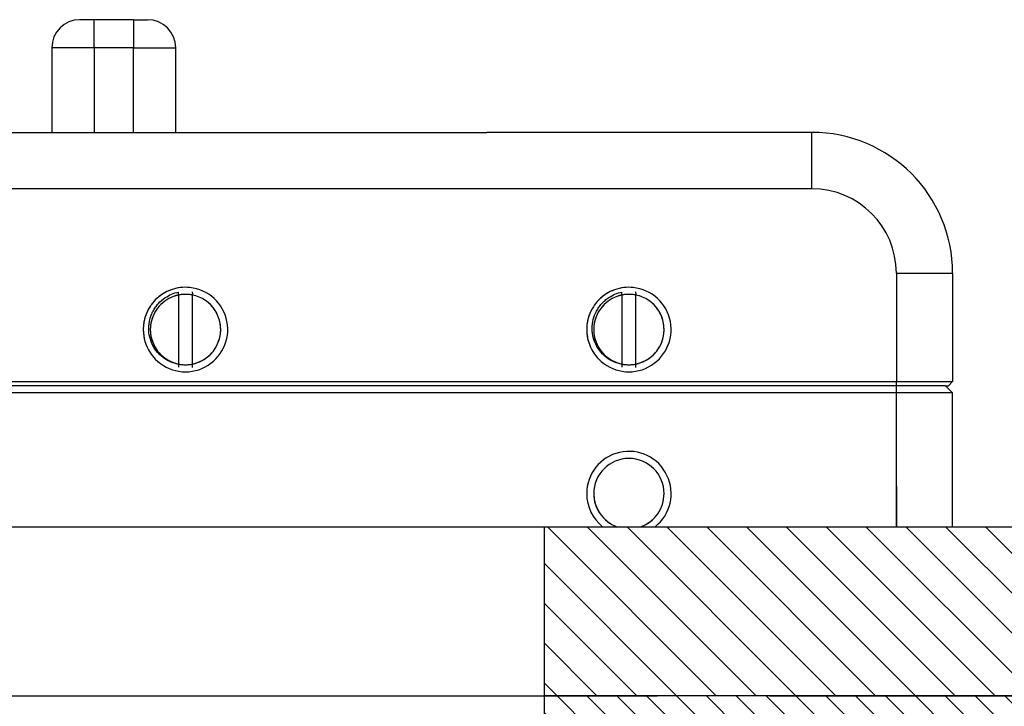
# Model space of a CAD drawing. Extents: x -1763 to 4575, y -3429 to 1051.
# Tile 21 of 174: x 34 to 104, y -2431 to -2383. Entities that reach past the tile are written whole.
import ezdxf

# ---------------------------------------------------------------- set-up
doc = ezdxf.new("R2010")
doc.units = 0
doc.linetypes.add('DASHED', pattern=[15, 7, -8])
doc.layers.get('0').update_dxf_attribs({"linetype": 'CONTINUOUS'})
doc.layers.add('1', color=7, linetype='CONTINUOUS')

# ---------------------------------------------------------------- blocks, each defined once
blk = doc.blocks.new('Z-STACK', base_point=(-660.966, -2583.474))
at = {"layer": '1', "linetype": 'CONTINUOUS'}
h = blk.add_hatch(dxfattribs=at)
h.set_pattern_fill('USER', color=4, scale=2, angle=315, pattern_type=0)
h.set_pattern_definition([(315, (-1142.24, -11457.8625), (1.41421356, 1.41421356), [])])
h.paths.add_polyline_path([(71.397, -2418.66), (110.397, -2418.66), (111.997, -2418.66), (111.997, -2429.66), (124.397, -2429.66), (124.397, -2424.46), (124.397, -2424.36), (124.397, -2418.66), (127.537, -2418.66), (128.537, -2419.66), (128.537, -2430.26), (110.397, -2430.26), (110.397, -2430.66), (71.397, -2430.66)])
h = blk.add_hatch(dxfattribs=at)
h.set_pattern_fill('USER', color=2, scale=1.5, angle=315, pattern_type=0)
h.set_pattern_definition([(315, (-1142.24, -11457.8625), (1.06066017, 1.06066017), [])])
edge = h.paths.add_edge_path()
edge.add_line((111.497, -2430.66), (115.997, -2430.66))
edge.add_line((115.997, -2430.66), (120.397, -2430.66))
edge.add_line((120.397, -2430.66), (121.797, -2430.66))
edge.add_line((121.797, -2430.66), (121.806, -2430.66))
edge.add_line((121.806, -2430.66), (121.806, -2432.76))
edge.add_spline(control_points=[(121.806, -2432.76), (121.572, -2432.993), (121.103, -2433.46), (120.635, -2433.927), (120.402, -2434.16)], knot_values=[0, 0, 0, 0, 0.991593, 1.983187, 1.983187, 1.983187, 1.983187], degree=3, periodic=0)
edge.add_line((120.402, -2434.16), (120.397, -2434.16))
edge.add_line((120.397, -2434.16), (118.442, -2434.16))
edge.add_line((118.442, -2434.16), (117.442, -2434.16))
edge.add_line((117.442, -2434.16), (117.393, -2434.16))
edge.add_line((117.393, -2434.16), (114.968, -2434.16))
edge.add_line((114.968, -2434.16), (114.846, -2434.16))
edge.add_line((114.846, -2434.16), (114.096, -2434.16))
edge.add_line((114.096, -2434.16), (114.096, -2434.16))
edge.add_line((114.096, -2434.16), (114.076, -2434.16))
edge.add_line((114.076, -2434.16), (112.696, -2434.16))
edge.add_line((112.696, -2434.16), (112.635, -2434.16))
edge.add_line((112.635, -2434.16), (111.817, -2434.16))
edge.add_line((111.817, -2434.16), (111.635, -2434.16))
edge.add_line((111.635, -2434.16), (111.221, -2434.16))
edge.add_line((111.221, -2434.16), (110.596, -2434.16))
edge.add_line((110.596, -2434.16), (110.596, -2434.16))
edge.add_line((110.596, -2434.16), (110.576, -2434.16))
edge.add_line((110.576, -2434.16), (110.221, -2434.16))
edge.add_line((110.221, -2434.16), (109.196, -2434.16))
edge.add_line((109.196, -2434.16), (107.758, -2434.16))
edge.add_line((107.758, -2434.16), (107.096, -2434.16))
edge.add_line((107.096, -2434.16), (107.096, -2434.16))
edge.add_line((107.096, -2434.16), (107.076, -2434.16))
edge.add_line((107.076, -2434.16), (106.758, -2434.16))
edge.add_line((106.758, -2434.16), (105.696, -2434.16))
edge.add_line((105.696, -2434.16), (104.294, -2434.16))
edge.add_line((104.294, -2434.16), (103.596, -2434.16))
edge.add_line((103.596, -2434.16), (103.596, -2434.16))
edge.add_line((103.596, -2434.16), (103.576, -2434.16))
edge.add_line((103.576, -2434.16), (103.294, -2434.16))
edge.add_line((103.294, -2434.16), (102.721, -2434.16))
edge.add_line((102.721, -2434.16), (102.196, -2434.16))
edge.add_line((102.196, -2434.16), (101.58, -2434.16))
edge.add_line((101.58, -2434.16), (101.508, -2434.16))
edge.add_line((101.508, -2434.16), (101.387, -2434.16))
edge.add_line((101.387, -2434.16), (101.326, -2434.16))
edge.add_line((101.326, -2434.16), (101.08, -2434.16))
edge.add_line((101.08, -2434.16), (100.826, -2434.16))
edge.add_line((100.826, -2434.16), (100.643, -2434.16))
edge.add_line((100.643, -2434.16), (99.564, -2434.16))
edge.add_line((99.564, -2434.16), (99.397, -2434.16))
edge.add_line((99.397, -2434.16), (98.432, -2434.16))
edge.add_line((98.432, -2434.16), (98.197, -2434.16))
edge.add_line((98.197, -2434.16), (97.432, -2434.16))
edge.add_line((97.432, -2434.16), (96.397, -2434.16))
edge.add_line((96.397, -2434.16), (91.215, -2434.16))
edge.add_line((91.215, -2434.16), (90.468, -2434.16))
edge.add_line((90.468, -2434.16), (90.215, -2434.16))
edge.add_line((90.215, -2434.16), (89.005, -2434.16))
edge.add_line((89.005, -2434.16), (88.041, -2434.16))
edge.add_line((88.041, -2434.16), (87.92, -2434.16))
edge.add_line((87.92, -2434.16), (87.205, -2434.16))
edge.add_line((87.205, -2434.16), (86.802, -2434.16))
edge.add_line((86.802, -2434.16), (86.136, -2434.16))
edge.add_line((86.136, -2434.16), (85.793, -2434.16))
edge.add_line((85.793, -2434.16), (85.002, -2434.16))
edge.add_line((85.002, -2434.16), (84.892, -2434.16))
edge.add_line((84.892, -2434.16), (84.736, -2434.16))
edge.add_line((84.736, -2434.16), (84.599, -2434.16))
edge.add_line((84.599, -2434.16), (84.597, -2434.16))
edge.add_line((84.597, -2434.16), (84.576, -2434.16))
edge.add_line((84.576, -2434.16), (84.397, -2434.16))
edge.add_line((84.397, -2434.16), (83.993, -2434.16))
edge.add_line((83.993, -2434.16), (83.986, -2434.16))
edge.add_line((83.986, -2434.16), (83.696, -2434.16))
edge.add_line((83.696, -2434.16), (83.406, -2434.16))
edge.add_line((83.406, -2434.16), (83.397, -2434.16))
edge.add_line((83.397, -2434.16), (83.197, -2434.16))
edge.add_line((83.197, -2434.16), (82.931, -2434.16))
edge.add_line((82.931, -2434.16), (82.799, -2434.16))
edge.add_line((82.799, -2434.16), (82.586, -2434.16))
edge.add_line((82.586, -2434.16), (82.488, -2434.16))
edge.add_line((82.488, -2434.16), (82.397, -2434.16))
edge.add_line((82.397, -2434.16), (82.046, -2434.16))
edge.add_line((82.046, -2434.16), (81.896, -2434.16))
edge.add_line((81.896, -2434.16), (81.836, -2434.16))
edge.add_line((81.836, -2434.16), (81.6, -2434.16))
edge.add_line((81.6, -2434.16), (81.531, -2434.16))
edge.add_line((81.531, -2434.16), (81.255, -2434.16))
edge.add_line((81.255, -2434.16), (81.097, -2434.16))
edge.add_line((81.097, -2434.16), (81.076, -2434.16))
edge.add_line((81.076, -2434.16), (80.888, -2434.16))
edge.add_line((80.888, -2434.16), (80.688, -2434.16))
edge.add_line((80.688, -2434.16), (80.597, -2434.16))
edge.add_line((80.597, -2434.16), (80.501, -2434.16))
edge.add_line((80.501, -2434.16), (80.436, -2434.16))
edge.add_line((80.436, -2434.16), (80.397, -2434.16))
edge.add_line((80.397, -2434.16), (80.246, -2434.16))
edge.add_line((80.246, -2434.16), (79.8, -2434.16))
edge.add_line((79.8, -2434.16), (79.773, -2434.16))
edge.add_line((79.773, -2434.16), (79.697, -2434.16))
edge.add_line((79.697, -2434.16), (79.636, -2434.16))
edge.add_line((79.636, -2434.16), (79.503, -2434.16))
edge.add_line((79.503, -2434.16), (79.488, -2434.16))
edge.add_line((79.488, -2434.16), (79.272, -2434.16))
edge.add_line((79.272, -2434.16), (79.094, -2434.16))
edge.add_line((79.094, -2434.16), (79.064, -2434.16))
edge.add_line((79.064, -2434.16), (78.931, -2434.16))
edge.add_line((78.931, -2434.16), (78.846, -2434.16))
edge.add_line((78.846, -2434.16), (78.701, -2434.16))
edge.add_line((78.701, -2434.16), (78.679, -2434.16))
edge.add_line((78.679, -2434.16), (78.597, -2434.16))
edge.add_line((78.597, -2434.16), (78.513, -2434.16))
edge.add_line((78.513, -2434.16), (78.236, -2434.16))
edge.add_line((78.236, -2434.16), (77.973, -2434.16))
edge.add_line((77.973, -2434.16), (77.872, -2434.16))
edge.add_line((77.872, -2434.16), (77.704, -2434.16))
edge.add_line((77.704, -2434.16), (77.703, -2434.16))
edge.add_line((77.703, -2434.16), (77.5, -2434.16))
edge.add_line((77.5, -2434.16), (77.446, -2434.16))
edge.add_line((77.446, -2434.16), (77.397, -2434.16))
edge.add_line((77.397, -2434.16), (77.294, -2434.16))
edge.add_line((77.294, -2434.16), (77.264, -2434.16))
edge.add_line((77.264, -2434.16), (77.219, -2434.16))
edge.add_line((77.219, -2434.16), (77.055, -2434.16))
edge.add_line((77.055, -2434.16), (76.904, -2434.16))
edge.add_line((76.904, -2434.16), (76.713, -2434.16))
edge.add_line((76.713, -2434.16), (76.526, -2434.16))
edge.add_line((76.526, -2434.16), (76.304, -2434.16))
edge.add_line((76.304, -2434.16), (76.296, -2434.16))
edge.add_line((76.296, -2434.16), (76.256, -2434.16))
edge.add_line((76.256, -2434.16), (75.982, -2434.16))
edge.add_line((75.982, -2434.16), (75.897, -2434.16))
edge.add_line((75.897, -2434.16), (75.772, -2434.16))
edge.add_line((75.772, -2434.16), (75.7, -2434.16))
edge.add_line((75.7, -2434.16), (75.655, -2434.16))
edge.add_line((75.655, -2434.16), (75.617, -2434.16))
edge.add_line((75.617, -2434.16), (75.419, -2434.16))
edge.add_line((75.419, -2434.16), (75.343, -2434.16))
edge.add_line((75.343, -2434.16), (75.227, -2434.16))
edge.add_line((75.227, -2434.16), (75.104, -2434.16))
edge.add_line((75.104, -2434.16), (74.896, -2434.16))
edge.add_line((74.896, -2434.16), (74.856, -2434.16))
edge.add_line((74.856, -2434.16), (74.838, -2434.16))
edge.add_line((74.838, -2434.16), (74.745, -2434.16))
edge.add_line((74.745, -2434.16), (74.726, -2434.16))
edge.add_line((74.726, -2434.16), (74.438, -2434.16))
edge.add_line((74.438, -2434.16), (74.372, -2434.16))
edge.add_line((74.372, -2434.16), (74.195, -2434.16))
edge.add_line((74.195, -2434.16), (74.182, -2434.16))
edge.add_line((74.182, -2434.16), (73.992, -2434.16))
edge.add_line((73.992, -2434.16), (73.94, -2434.16))
edge.add_line((73.94, -2434.16), (73.856, -2434.16))
edge.add_line((73.856, -2434.16), (73.817, -2434.16))
edge.add_line((73.817, -2434.16), (73.688, -2434.16))
edge.add_line((73.688, -2434.16), (73.543, -2434.16))
edge.add_line((73.543, -2434.16), (73.468, -2434.16))
edge.add_line((73.468, -2434.16), (73.438, -2434.16))
edge.add_line((73.438, -2434.16), (73.427, -2434.16))
edge.add_line((73.427, -2434.16), (73.226, -2434.16))
edge.add_line((73.226, -2434.16), (73.038, -2434.16))
edge.add_line((73.038, -2434.16), (72.945, -2434.16))
edge.add_line((72.945, -2434.16), (72.807, -2434.16))
edge.add_line((72.807, -2434.16), (72.797, -2434.16))
edge.add_line((72.797, -2434.16), (72.795, -2434.16))
edge.add_line((72.795, -2434.16), (72.62, -2434.16))
edge.add_line((72.62, -2434.16), (72.585, -2434.16))
edge.add_line((72.585, -2434.16), (72.164, -2434.16))
edge.add_line((72.164, -2434.16), (72.14, -2434.16))
edge.add_line((72.14, -2434.16), (72.096, -2434.16))
edge.add_line((72.096, -2434.16), (72.093, -2434.16))
edge.add_line((72.093, -2434.16), (72.088, -2434.16))
edge.add_line((72.088, -2434.16), (72.061, -2434.16))
edge.add_line((72.061, -2434.16), (72.056, -2434.16))
edge.add_line((72.056, -2434.16), (71.898, -2434.16))
edge.add_line((71.898, -2434.16), (71.826, -2434.16))
edge.add_line((71.826, -2434.16), (71.668, -2434.16))
edge.add_line((71.668, -2434.16), (71.397, -2434.16))
edge.add_line((71.397, -2434.16), (71.397, -2434.16))
edge.add_line((71.397, -2434.16), (71.397, -2430.66))
edge.add_line((71.397, -2430.66), (72.397, -2430.66))
edge.add_line((72.397, -2430.66), (92.577, -2430.66))
edge.add_line((92.577, -2430.66), (97.397, -2430.66))
edge.add_line((97.397, -2430.66), (103.615, -2430.66))
edge.add_line((103.615, -2430.66), (109.804, -2430.66))
edge.add_line((109.804, -2430.66), (111.497, -2430.66))
at = {"color": 7, "linetype": 'CONTINUOUS'}
for p, q in [((39.397, -2382.66), (38.397, -2382.66)), ((39.397, -2384.66), (39.397, -2382.66)), ((42.199, -2382.66), (39.397, -2382.66)), ((42.199, -2382.66), (43.199, -2382.66)), ((42.199, -2382.66), (42.199, -2384.66)), ((39.397, -2384.66), (36.397, -2384.66)), ((36.397, -2384.66), (36.397, -2390.66)), ((39.397, -2384.66), (39.397, -2390.66)), ((42.199, -2384.66), (39.397, -2384.66)), ((42.199, -2390.66), (42.199, -2384.66)), ((42.199, -2384.66), (45.199, -2384.66)), ((45.199, -2390.66), (45.199, -2384.66)), ((-36.058, -2390.66), (47.675, -2390.66)), ((47.675, -2390.66), (61.808, -2390.66)), ((61.808, -2390.66), (62.308, -2390.66)), ((62.308, -2390.66), (64.579, -2390.66)), ((64.579, -2390.66), (67.308, -2390.66)), ((67.736, -2390.66), (67.308, -2390.66)), ((90.397, -2390.66), (67.736, -2390.66)), ((90.397, -2394.66), (90.397, -2390.66)), ((90.397, -2394.66), (-47.603, -2394.66)), ((96.397, -2400.66), (100.397, -2400.66)), ((96.397, -2400.66), (96.397, -2408.36)), ((100.397, -2400.66), (100.397, -2408.36)), ((45.397, -2402.196), (45.397, -2401.998)), ((46.397, -2402.068), (46.397, -2401.971)), ((46.397, -2402.071), (46.397, -2402.068)), ((46.397, -2402.071), (46.397, -2402.211)), ((76.897, -2402.196), (76.897, -2401.998)), ((77.897, -2402.068), (77.897, -2401.971)), ((77.897, -2402.071), (77.897, -2402.068)), ((77.897, -2402.071), (77.897, -2402.211)), ((45.397, -2402.196), (45.397, -2402.211)), ((45.397, -2402.211), (45.397, -2407.11)), ((46.397, -2407.11), (46.397, -2402.211)), ((76.897, -2402.196), (76.897, -2402.211)), ((76.897, -2402.211), (76.897, -2407.11)), ((77.897, -2407.11), (77.897, -2402.211)), ((45.397, -2407.11), (45.397, -2407.124)), ((45.397, -2407.124), (45.397, -2407.162)), ((45.397, -2407.162), (45.397, -2407.322)), ((45.397, -2407.322), (45.397, -2407.322)), ((46.397, -2407.249), (46.397, -2407.11)), ((46.397, -2407.253), (46.397, -2407.249)), ((46.397, -2407.349), (46.397, -2407.253)), ((76.897, -2407.11), (76.897, -2407.124)), ((76.897, -2407.124), (76.897, -2407.162)), ((76.897, -2407.162), (76.897, -2407.322)), ((76.897, -2407.322), (76.897, -2407.322)), ((77.897, -2407.249), (77.897, -2407.11)), ((77.897, -2407.253), (77.897, -2407.249)), ((77.897, -2407.349), (77.897, -2407.253)), ((-53.603, -2408.36), (96.397, -2408.36)), ((96.397, -2408.36), (100.397, -2408.36)), ((96.397, -2408.66), (96.397, -2408.36)), ((100.097, -2408.66), (100.397, -2408.36)), ((36.897, -2408.66), (29.397, -2408.66)), ((39.397, -2408.66), (36.897, -2408.66)), ((65.897, -2408.66), (39.397, -2408.66)), ((67.897, -2408.66), (65.897, -2408.66)), ((72.325, -2408.66), (67.897, -2408.66)), ((84.897, -2408.66), (72.325, -2408.66)), ((85.496, -2408.66), (84.897, -2408.66)), ((86.897, -2408.66), (85.496, -2408.66)), ((88.397, -2408.66), (86.897, -2408.66)), ((91.397, -2408.66), (88.397, -2408.66)), ((93.897, -2408.66), (91.397, -2408.66)), ((95.897, -2408.66), (93.897, -2408.66)), ((96.397, -2408.66), (95.897, -2408.66)), ((96.397, -2409.16), (96.397, -2408.66)), ((99.897, -2408.66), (96.397, -2408.66)), ((99.897, -2408.66), (100.397, -2409.16)), ((99.897, -2408.66), (100.097, -2408.66)), ((96.397, -2409.16), (-53.603, -2409.16)), ((100.397, -2409.16), (96.397, -2409.16)), ((96.397, -2415.81), (96.397, -2409.16)), ((100.397, -2418.66), (100.397, -2409.16)), ((96.397, -2418.66), (96.397, -2415.81))]:
    blk.add_line(p, q, dxfattribs=at)
at = {"color": 7, "linetype": 'DASHED'}
for p, q in [((-36.058, -2390.66), (47.675, -2390.66)), ((-36.058, -2390.66), (47.675, -2390.66)), ((47.675, -2390.66), (61.808, -2390.66)), ((47.675, -2390.66), (61.808, -2390.66)), ((61.808, -2390.66), (62.308, -2390.66)), ((61.808, -2390.66), (62.308, -2390.66)), ((61.808, -2390.66), (62.308, -2390.66)), ((62.308, -2390.66), (64.579, -2390.66)), ((64.579, -2390.66), (67.308, -2390.66)), ((67.736, -2390.66), (67.308, -2390.66)), ((46.397, -2402.068), (46.397, -2401.971)), ((46.397, -2402.071), (46.397, -2402.068)), ((77.897, -2402.068), (77.897, -2401.971)), ((77.897, -2402.071), (77.897, -2402.068)), ((45.397, -2402.196), (45.397, -2402.211)), ((76.897, -2402.196), (76.897, -2402.211)), ((45.397, -2407.11), (45.397, -2407.124)), ((45.397, -2407.124), (45.397, -2407.162)), ((45.397, -2407.162), (45.397, -2407.322)), ((46.397, -2407.249), (46.397, -2407.11)), ((46.397, -2407.253), (46.397, -2407.249)), ((46.397, -2407.349), (46.397, -2407.253)), ((76.897, -2407.11), (76.897, -2407.124)), ((76.897, -2407.124), (76.897, -2407.162)), ((76.897, -2407.162), (76.897, -2407.322)), ((77.897, -2407.249), (77.897, -2407.11)), ((77.897, -2407.253), (77.897, -2407.249)), ((77.897, -2407.349), (77.897, -2407.253)), ((36.897, -2408.66), (29.397, -2408.66)), ((39.397, -2408.66), (36.897, -2408.66)), ((39.397, -2408.66), (36.897, -2408.66)), ((65.897, -2408.66), (39.397, -2408.66)), ((65.897, -2408.66), (39.397, -2408.66)), ((67.897, -2408.66), (65.897, -2408.66)), ((67.897, -2408.66), (65.897, -2408.66)), ((72.325, -2408.66), (67.897, -2408.66)), ((72.325, -2408.66), (67.897, -2408.66)), ((84.897, -2408.66), (72.325, -2408.66)), ((84.897, -2408.66), (72.325, -2408.66)), ((85.496, -2408.66), (84.897, -2408.66)), ((85.496, -2408.66), (84.897, -2408.66)), ((86.897, -2408.66), (85.496, -2408.66)), ((86.897, -2408.66), (85.496, -2408.66)), ((88.397, -2408.66), (86.897, -2408.66)), ((88.397, -2408.66), (86.897, -2408.66)), ((91.397, -2408.66), (88.397, -2408.66)), ((91.397, -2408.66), (88.397, -2408.66)), ((93.897, -2408.66), (91.397, -2408.66)), ((93.897, -2408.66), (91.397, -2408.66)), ((95.897, -2408.66), (93.897, -2408.66)), ((96.397, -2408.66), (95.897, -2408.66)), ((99.897, -2408.66), (96.397, -2408.66)), ((96.397, -2415.81), (96.397, -2418.66)), ((96.397, -2418.66), (96.397, -2415.81))]:
    blk.add_line(p, q, dxfattribs=at)
at = {"color": 2, "linetype": 'CONTINUOUS'}
for p, q in [((29.202, -2430.66), (68.272, -2430.66)), ((68.272, -2430.66), (68.977, -2430.66)), ((68.977, -2430.66), (70.211, -2430.66)), ((70.211, -2430.66), (71.397, -2430.66)), ((71.397, -2434.16), (71.397, -2430.66)), ((71.397, -2430.66), (72.397, -2430.66))]:
    blk.add_line(p, q, dxfattribs=at)
at = {"color": 2, "linetype": 'DASHED'}
for p, q in [((72.397, -2430.66), (92.577, -2430.66)), ((92.577, -2430.66), (97.397, -2430.66)), ((97.397, -2430.66), (103.615, -2430.66)), ((103.615, -2430.66), (109.804, -2430.66))]:
    blk.add_line(p, q, dxfattribs=at)
at = {"color": 7, "linetype": 'CONTINUOUS'}
for centre, radius, start, end in [((38.397, -2384.66), 2, 90, 180), ((43.199, -2384.66), 2, 0, 90), ((90.397, -2400.66), 10, 0, 90), ((90.397, -2400.66), 6, 0, 90), ((45.897, -2404.66), 3, 84.16768, 135.6023), ((45.897, -2404.66), 3, -135.6023, 84.16768), ((77.397, -2404.66), 3, 84.16768, 135.6023), ((77.397, -2404.66), 3, -135.6023, 84.16768), ((45.897, -2404.66), 3, 135.6023, 147.21684), ((45.897, -2404.66), 2.5, 101.53696, 167.11591), ((45.897, -2404.66), 2.5, 78.46304, 101.53696), ((45.897, -2404.66), 2.5, -12.88409, 78.46304), ((77.397, -2404.66), 3, 135.6023, 147.21684), ((77.397, -2404.66), 2.5, 101.53696, 167.11591), ((77.397, -2404.66), 2.5, 78.46304, 101.53696), ((77.397, -2404.66), 2.5, -12.88409, 78.46304), ((45.897, -2404.66), 3, 147.21684, 161.27912), ((77.397, -2404.66), 3, 147.21684, 161.27912), ((45.897, -2404.66), 3, 161.27912, 180), ((45.897, -2404.66), 2.5, 167.11591, 180), ((77.397, -2404.66), 3, 161.27912, 180), ((77.397, -2404.66), 2.5, 167.11591, 180), ((45.897, -2404.66), 3, 180, -147.21684), ((45.897, -2404.66), 2.5, 180, -167.11591), ((77.397, -2404.66), 3, 180, -147.21684), ((77.397, -2404.66), 2.5, 180, -167.11591), ((45.897, -2404.66), 2.5, -167.11591, -101.53696), ((45.897, -2404.66), 2.5, -78.46304, -12.88409), ((77.397, -2404.66), 2.5, -167.11591, -101.53696), ((77.397, -2404.66), 2.5, -78.46304, -12.88409), ((45.897, -2404.66), 3, -147.21684, -135.6023), ((77.397, -2404.66), 3, -147.21684, -135.6023), ((45.897, -2404.66), 2.5, -101.53696, -78.46304), ((77.397, -2404.66), 2.5, -101.53696, -78.46304), ((77.397, -2416.31), 3, -51.56679, 180), ((77.397, -2416.31), 2.5, 0, 180), ((77.397, -2416.31), 3, 180, -128.43321), ((77.397, -2416.31), 2.5, 180, -109.94844), ((77.397, -2416.31), 2.5, -70.05156, 0)]:
    blk.add_arc(centre, radius, start, end, dxfattribs=at)
at = {"color": 7, "linetype": 'DASHED'}
for centre, radius, start, end in [((45.897, -2404.66), 3, 84.16768, 135.6023), ((45.897, -2404.66), 3, 84.16768, 135.6023), ((45.897, -2404.66), 3, -135.6023, 84.16768), ((45.897, -2404.66), 3, -135.6023, 84.16768), ((77.397, -2404.66), 3, 84.16768, 135.6023), ((77.397, -2404.66), 3, 84.16768, 135.6023), ((77.397, -2404.66), 3, -135.6023, 84.16768), ((77.397, -2404.66), 3, -135.6023, 84.16768), ((45.897, -2404.66), 3, 135.6023, 147.21684), ((45.897, -2404.66), 3, 135.6023, 147.21684), ((45.897, -2404.66), 2.5, 101.53696, 167.11591), ((45.897, -2404.66), 2.5, 101.53696, 167.11591), ((45.897, -2404.66), 2.5, 78.46304, 101.53696), ((45.897, -2404.66), 2.5, -12.88409, 78.46304), ((45.897, -2404.66), 2.5, -12.88409, 78.46304), ((77.397, -2404.66), 3, 135.6023, 147.21684), ((77.397, -2404.66), 3, 135.6023, 147.21684), ((77.397, -2404.66), 2.5, 101.53696, 167.11591), ((77.397, -2404.66), 2.5, 101.53696, 167.11591), ((77.397, -2404.66), 2.5, 78.46304, 101.53696), ((77.397, -2404.66), 2.5, -12.88409, 78.46304), ((77.397, -2404.66), 2.5, -12.88409, 78.46304), ((45.897, -2404.66), 3, 147.21684, 161.27912), ((45.897, -2404.66), 3, 147.21684, 161.27912), ((77.397, -2404.66), 3, 147.21684, 161.27912), ((77.397, -2404.66), 3, 147.21684, 161.27912), ((45.897, -2404.66), 3, 161.27912, 180), ((45.897, -2404.66), 3, 161.27912, 180), ((45.897, -2404.66), 2.5, 167.11591, 180), ((45.897, -2404.66), 2.5, 167.11591, 180), ((77.397, -2404.66), 3, 161.27912, 180), ((77.397, -2404.66), 3, 161.27912, 180), ((77.397, -2404.66), 2.5, 167.11591, 180), ((77.397, -2404.66), 2.5, 167.11591, 180), ((45.897, -2404.66), 3, 180, -147.21684), ((45.897, -2404.66), 3, 180, -147.21684), ((45.897, -2404.66), 2.5, 180, -167.11591), ((45.897, -2404.66), 2.5, 180, -167.11591), ((77.397, -2404.66), 3, 180, -147.21684), ((77.397, -2404.66), 3, 180, -147.21684), ((77.397, -2404.66), 2.5, 180, -167.11591), ((77.397, -2404.66), 2.5, 180, -167.11591), ((45.897, -2404.66), 2.5, -167.11591, -101.53696), ((45.897, -2404.66), 2.5, -167.11591, -101.53696), ((45.897, -2404.66), 2.5, -78.46304, -12.88409), ((45.897, -2404.66), 2.5, -78.46304, -12.88409), ((77.397, -2404.66), 2.5, -167.11591, -101.53696), ((77.397, -2404.66), 2.5, -167.11591, -101.53696), ((77.397, -2404.66), 2.5, -78.46304, -12.88409), ((77.397, -2404.66), 2.5, -78.46304, -12.88409), ((45.897, -2404.66), 3, -147.21684, -135.6023), ((45.897, -2404.66), 3, -147.21684, -135.6023), ((77.397, -2404.66), 3, -147.21684, -135.6023), ((77.397, -2404.66), 3, -147.21684, -135.6023), ((45.897, -2404.66), 2.5, -101.53696, -78.46304), ((77.397, -2404.66), 2.5, -101.53696, -78.46304), ((77.397, -2416.31), 2.5, 0, 180), ((77.397, -2416.31), 2.5, 0, 180), ((77.397, -2416.31), 2.5, 0, 180), ((77.397, -2416.31), 2.5, 0, 180), ((77.397, -2416.31), 2.5, 180, -109.94844), ((77.397, -2416.31), 2.5, 180, -109.94844), ((77.397, -2416.31), 2.5, 180, -109.94844), ((77.397, -2416.31), 2.5, 180, -109.94844), ((77.397, -2416.31), 2.5, -70.05156, 0), ((77.397, -2416.31), 2.5, -70.05156, 0), ((77.397, -2416.31), 2.5, -70.05156, 0), ((77.397, -2416.31), 2.5, -70.05156, 0)]:
    blk.add_arc(centre, radius, start, end, dxfattribs=at)
at = {"color": 7, "linetype": 'CONTINUOUS'}
for points, knots in [([(45.397, -2407.124), (45.19, -2407.088), (45.018, -2407.032), (44.885, -2406.978), (44.753, -2406.925), (44.59, -2406.846), (44.417, -2406.729), (44.321, -2406.665), (44.238, -2406.599), (44.167, -2406.538), (44.08, -2406.461), (44.005, -2406.386), (43.943, -2406.316), (43.88, -2406.247), (43.814, -2406.165), (43.748, -2406.07), (43.682, -2405.975), (43.628, -2405.884), (43.584, -2405.801), (43.529, -2405.697), (43.486, -2405.599), (43.453, -2405.51), (43.411, -2405.4), (43.381, -2405.298), (43.359, -2405.206), (43.307, -2404.994), (43.283, -2404.781), (43.285, -2404.573), (43.286, -2404.361), (43.313, -2404.15), (43.366, -2403.943), (43.395, -2403.829), (43.429, -2403.727), (43.463, -2403.639), (43.506, -2403.529), (43.552, -2403.432), (43.597, -2403.349), (43.648, -2403.253), (43.704, -2403.162), (43.767, -2403.073), (43.822, -2402.994), (43.889, -2402.908), (43.97, -2402.819), (44.115, -2402.659), (44.28, -2402.516), (44.46, -2402.395), (44.743, -2402.205), (45.061, -2402.07), (45.397, -2401.998)], [0.501729, 0.501729, 0.501729, 0.501729, 1.034204, 1.034204, 1.034204, 1.564955, 1.564955, 1.564955, 1.880198, 1.880198, 1.880198, 2.195794, 2.195794, 2.195794, 2.509545, 2.509545, 2.509545, 2.824393, 2.824393, 2.824393, 3.144319, 3.144319, 3.144319, 3.462655, 3.462655, 3.462655, 4.100823, 4.100823, 4.100823, 4.737432, 4.737432, 4.737432, 5.057252, 5.057252, 5.057252, 5.37668, 5.37668, 5.37668, 5.700392, 5.700392, 5.700392, 6.025908, 6.025908, 6.025908, 6.675176, 6.675176, 6.675176, 7.69713, 7.69713, 7.69713, 7.69713]), ([(76.897, -2407.124), (76.69, -2407.088), (76.518, -2407.032), (76.385, -2406.978), (76.253, -2406.925), (76.09, -2406.846), (75.917, -2406.729), (75.84, -2406.677), (75.755, -2406.614), (75.667, -2406.538), (75.597, -2406.476), (75.52, -2406.403), (75.443, -2406.316), (75.38, -2406.247), (75.314, -2406.165), (75.248, -2406.07), (75.195, -2405.993), (75.138, -2405.904), (75.084, -2405.801), (74.985, -2405.613), (74.909, -2405.413), (74.859, -2405.206), (74.833, -2405.103), (74.815, -2404.998), (74.802, -2404.893), (74.792, -2404.802), (74.784, -2404.695), (74.785, -2404.573), (74.786, -2404.361), (74.813, -2404.15), (74.866, -2403.943), (74.918, -2403.737), (74.996, -2403.537), (75.097, -2403.349), (75.153, -2403.244), (75.211, -2403.152), (75.267, -2403.073), (75.322, -2402.994), (75.389, -2402.908), (75.47, -2402.819), (75.55, -2402.73), (75.63, -2402.655), (75.703, -2402.592), (75.793, -2402.514), (75.88, -2402.449), (75.96, -2402.395), (76.243, -2402.205), (76.561, -2402.07), (76.897, -2401.998)], [0.501729, 0.501729, 0.501729, 0.501729, 1.034204, 1.034204, 1.034204, 1.564955, 1.564955, 1.564955, 1.880198, 1.880198, 1.880198, 2.195794, 2.195794, 2.195794, 2.509545, 2.509545, 2.509545, 2.824393, 2.824393, 2.824393, 3.462351, 3.462351, 3.462351, 3.780873, 3.780873, 3.780873, 4.100819, 4.100819, 4.100819, 4.737428, 4.737428, 4.737428, 5.376383, 5.376383, 5.376383, 5.700095, 5.700095, 5.700095, 6.025611, 6.025611, 6.025611, 6.351351, 6.351351, 6.351351, 6.675178, 6.675178, 6.675178, 7.697132, 7.697132, 7.697132, 7.697132])]:
    blk.add_open_spline(points, degree=3, knots=knots, dxfattribs=at)
at = {"layer": '1', "color": 4, "linetype": 'CONTINUOUS'}
for p, q in [((21.397, -2418.66), (71.397, -2418.66)), ((71.397, -2430.66), (71.397, -2418.66)), ((71.397, -2418.66), (110.397, -2418.66)), ((110.397, -2430.66), (71.397, -2430.66))]:
    blk.add_line(p, q, dxfattribs=at)

msp = doc.modelspace()

# ---------------------------------------------------------------- block references
at = {"layer": '1'}
msp.add_blockref('Z-STACK', (-660.966, -2583.474), dxfattribs=at)

doc.saveas('drawing.dxf')
